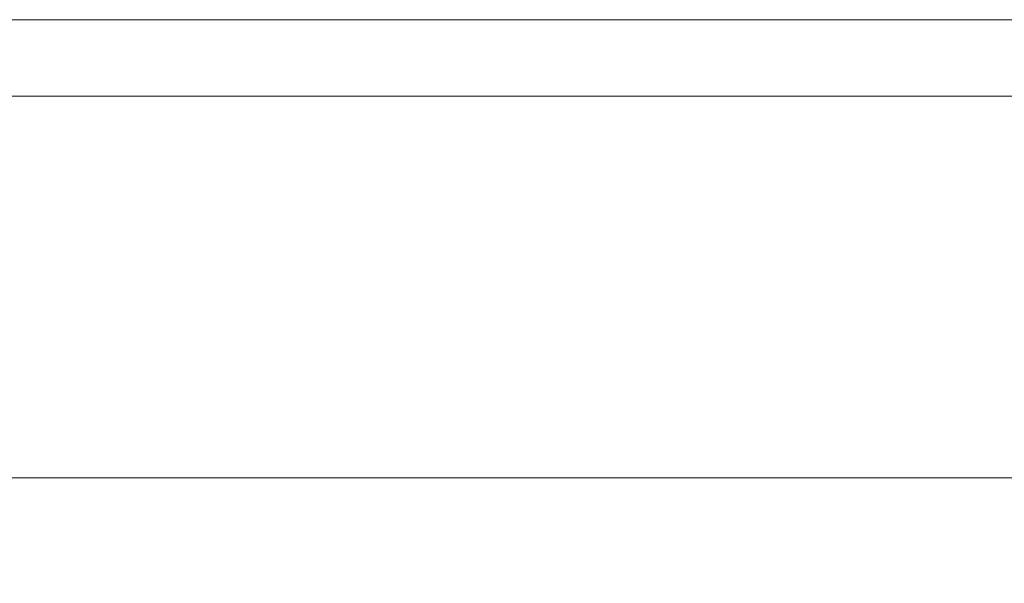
# Model space of a CAD drawing. Header units: millimetres. Extents: x -213344 to 52059, y -47868 to 108976.
# Tile 14 of 27: x -199131 to -198809, y 35318 to 35502. Entities that reach past the tile are written whole.
import ezdxf
from ezdxf.xclip import XClip

# ---------------------------------------------------------------- set-up
doc = ezdxf.new("R2010")
doc.units = ezdxf.units.MM
doc.header["$MEASUREMENT"] = 0
doc.header["$XCLIPFRAME"] = 0
for name, color, linetype in [('POHLED ZÁPADNÍ_1__K EXPEDICI', 7, 'Continuous'), ('POHLED ZÁPADNÍ_1_DEK_POPIS', 7, 'Continuous'), ('POHLED ZÁPADNÍ_1_moje-rastr-pozn', 7, 'Continuous')]:
    doc.layers.add(name, color=color, linetype=linetype)

# ---------------------------------------------------------------- blocks, each defined once
blk = doc.blocks.new('Kresba_1_1', base_point=(-202803.82, 33475.34))
at = {"layer": 'POHLED ZÁPADNÍ_1__K EXPEDICI', "color": 3, "linetype": 'Continuous', "lineweight": 18, "flags": 128}
blk.add_lwpolyline([(-199827.75, 35502.34), (-198342.75, 35502.34), (-198342.75, 33402.34), (-199827.75, 33402.34)], close=True, dxfattribs=at)
at = {"layer": 'POHLED ZÁPADNÍ_1_DEK_POPIS', "color": 6, "linetype": 'Continuous', "lineweight": 18}
blk.add_line((-199802.75, 35352.34), (-198367.75, 35352.34), dxfattribs=at)
at = {"layer": 'POHLED ZÁPADNÍ_1_DEK_POPIS', "color": 6, "linetype": 'Continuous', "lineweight": 18, "flags": 128}
blk.add_lwpolyline([(-199802.75, 35477.34), (-198367.75, 35477.34), (-198367.75, 33427.34), (-199802.75, 33427.34)], close=True, dxfattribs=at)
at = {"layer": 'POHLED ZÁPADNÍ_1_moje-rastr-pozn', "color": 241, "linetype": 'Continuous', "lineweight": 18}
blk.add_line((-213344.25, 35502.34), (-192274.47, 35502.34), dxfattribs=at)

msp = doc.modelspace()

# ---------------------------------------------------------------- block references
at = {"color": 9, "linetype": 'Continuous', "lineweight": 13}
ref = msp.add_blockref('Kresba_1_1', (-202803.82, 33475.34), dxfattribs=at)
XClip(ref).set_block_clipping_path([(-213344.2533762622, 24346.0258491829), (-192274.4692545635, 38158.3434494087)])

doc.saveas('drawing.dxf')
